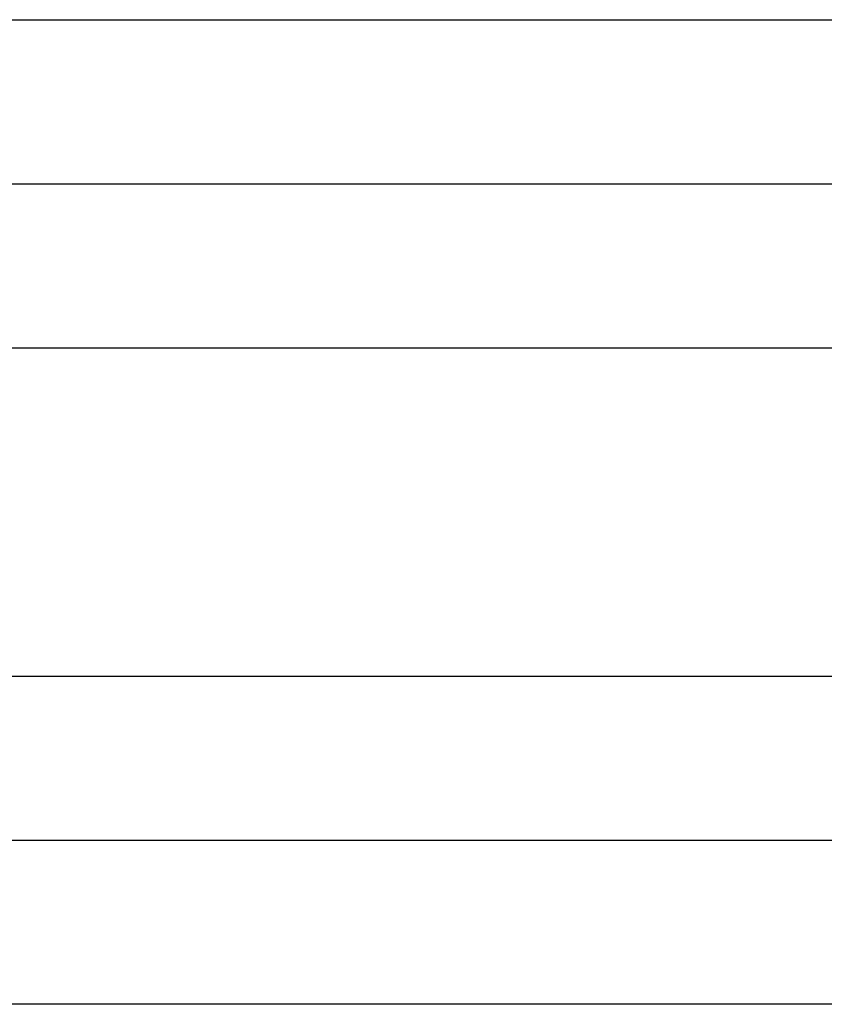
# Model space of a CAD drawing. Header units: inches. Extents: x -535 to 431, y -263 to 280.
# Tile 31 of 82: x -145.6 to -140.69, y -6.26 to -0.26. Entities that reach past the tile are written whole.
import ezdxf

# ---------------------------------------------------------------- set-up
doc = ezdxf.new("R2010")
doc.units = ezdxf.units.IN

# ---------------------------------------------------------------- blocks, each defined once
blk = doc.blocks.new('013_G23_G27_BF_B14R_Motor_Bgr_63_EEXDe_1_1__5', base_point=(-375.5, -86.258))
at = {"color": 7, "linetype": 'Continuous'}
for p, q in [((-147.5, -1.258), (-113, -1.258)), ((-147.5, -5.258), (-113, -5.258))]:
    blk.add_line(p, q, dxfattribs=at)
at = {"color": 1, "linetype": 'Continuous'}
for points, knots in [([(-147.5001, -0.258), (-147.4765, -0.258), (-147.4293, -0.258), (-141.6557, -0.258), (-130.1793, -0.258), (-118.7264, -0.258), (-113, -0.258)], [0, 0, 0, 0, 0.070775, 0.141497, 17.320786, 34.500075, 34.500075, 34.500075, 34.500075]), ([(-147.4996, -2.258), (-147.4761, -2.258), (-147.4291, -2.258), (-141.6557, -2.258), (-130.1793, -2.258), (-118.7264, -2.258), (-113, -2.258)], [0, 0, 0, 0, 0.07049, 0.14101, 17.3203, 34.499589, 34.499589, 34.499589, 34.499589]), ([(-147.4996, -4.258), (-147.4761, -4.258), (-147.4291, -4.258), (-141.6557, -4.258), (-130.1793, -4.258), (-118.7264, -4.258), (-113, -4.258)], [0, 0, 0, 0, 0.070479, 0.14101, 17.3203, 34.499589, 34.499589, 34.499589, 34.499589]), ([(-113, -6.258), (-118.7264, -6.258), (-130.1793, -6.258), (-141.6557, -6.258), (-147.4293, -6.258), (-147.4765, -6.258), (-147.5001, -6.258)], [0, 0, 0, 0, 17.179289, 34.358579, 34.429322, 34.500075, 34.500075, 34.500075, 34.500075])]:
    blk.add_open_spline(points, degree=3, knots=knots, dxfattribs=at)
blk = doc.blocks.new('Vordans1', base_point=(-218.75, 13))
blk.add_blockref('013_G23_G27_BF_B14R_Motor_Bgr_63_EEXDe_1_1__5', (-375.5, -86.258))

msp = doc.modelspace()

# ---------------------------------------------------------------- block references
msp.add_blockref('Vordans1', (-218.75, 13))

doc.saveas('drawing.dxf')
